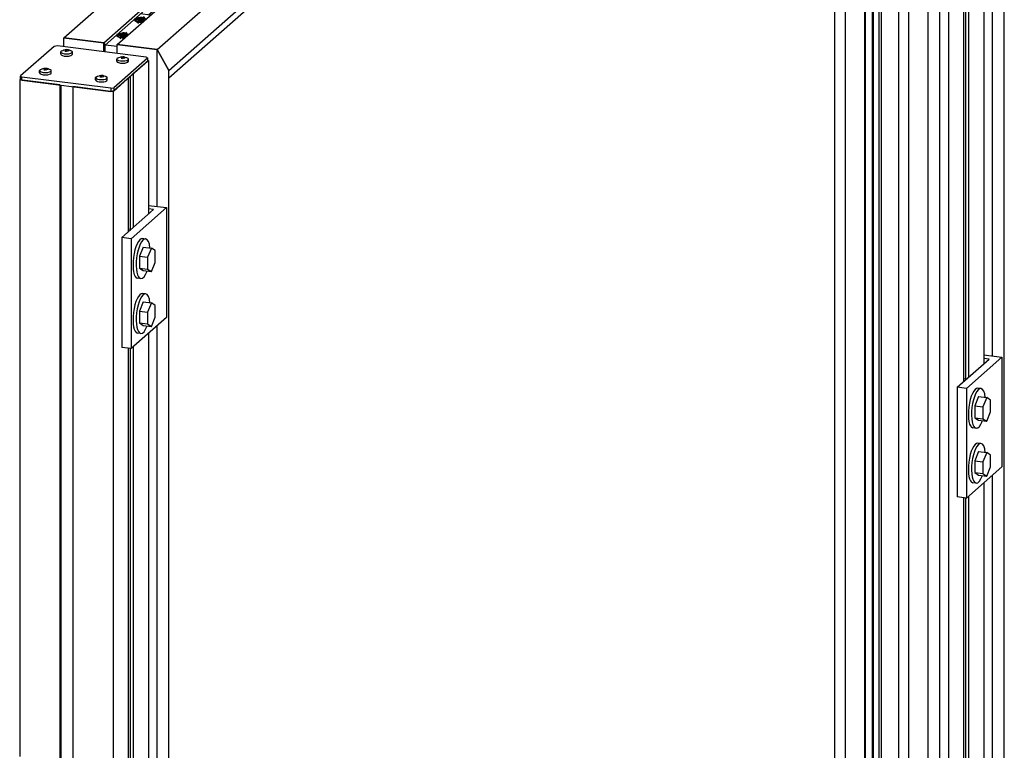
# Model space of a CAD drawing. Header units: millimetres. Extents: x 4464 to 5058, y 2900 to 3320.
# Tile 79 of 110: x 4760 to 4774, y 3235 to 3246. Entities that reach past the tile are written whole.
import ezdxf

# ---------------------------------------------------------------- set-up
doc = ezdxf.new("R2010")
doc.units = ezdxf.units.MM
doc.linetypes.add('STRICHPUNKT2', pattern=[18.5, 10, -4, 0.5, -4])
doc.layers.get('0').update_dxf_attribs({"linetype": 'CONTINUOUS'})
doc.layers.add('LE_ALL', color=7, linetype='CONTINUOUS', lineweight=50)
doc.layers.add('LE_RED', color=1, linetype='CONTINUOUS')

# ---------------------------------------------------------------- blocks, each defined once
blk = doc.blocks.new('Profiel 60x60_00033', base_point=(4761.522, 3245.798))
for p, q in [((4761.533, 3245.797), (4761.533, 3243.487)), ((4759.599, 3245.506), (4759.599, 3235.341)), ((4761.23, 3245.53), (4761.23, 3243.22)), ((4761.258, 3245.555), (4761.258, 3243.245)), ((4761.305, 3245.596), (4761.305, 3243.287)), ((4760.202, 3245.43), (4760.202, 3235.266)), ((4760.219, 3245.428), (4760.219, 3235.263)), ((4760.4, 3245.405), (4760.4, 3235.24)), ((4761.002, 3245.329), (4761.002, 3235.165)), ((4761.533, 3241.696), (4761.533, 3235.098)), ((4761.23, 3241.475), (4761.23, 3235.136)), ((4761.258, 3241.471), (4761.258, 3235.132)), ((4761.305, 3241.495), (4761.305, 3235.126))]:
    blk.add_line(p, q)
for points in [[(4761.522, 3245.798), (4761.533, 3245.797), (4761.305, 3245.596)], [(4760.202, 3245.43), (4759.599, 3245.506), (4759.61, 3245.515)], [(4761.23, 3245.53), (4761.002, 3245.329), (4760.4, 3245.405)]]:
    blk.add_lwpolyline(points)
blk = doc.blocks.new('Profiel 60x60_00032')
blk.add_blockref('Profiel 60x60_00033', (4761.522, 3245.798))
blk = doc.blocks.new('1110 Cover 60 x 60_00106', base_point=(4759.634, 3245.501))
for p, q in [((4760.116, 3246.009), (4759.613, 3245.565)), ((4760.165, 3246.016), (4760.116, 3246.009)), ((4761.498, 3245.848), (4760.165, 3246.016)), ((4761.522, 3245.837), (4761.498, 3245.848)), ((4761.52, 3245.832), (4761.522, 3245.837)), ((4761.522, 3245.837), (4761.522, 3245.789)), ((4761.52, 3245.785), (4761.016, 3245.341)), ((4761.522, 3245.789), (4761.52, 3245.785)), ((4759.613, 3245.565), (4759.61, 3245.56)), ((4759.61, 3245.56), (4759.634, 3245.548)), ((4759.634, 3245.501), (4759.61, 3245.513)), ((4760.967, 3245.381), (4759.634, 3245.548)), ((4759.634, 3245.501), (4759.634, 3245.548)), ((4759.634, 3245.501), (4760.967, 3245.333)), ((4760.967, 3245.381), (4761.016, 3245.388)), ((4760.967, 3245.381), (4760.967, 3245.333)), ((4761.016, 3245.341), (4760.967, 3245.333))]:
    blk.add_line(p, q)
for points in [[(4761.52, 3245.832), (4761.016, 3245.388), (4761.016, 3245.341)], [(4761.52, 3245.832), (4761.52, 3245.785)], [(4759.61, 3245.513), (4759.61, 3245.56)]]:
    blk.add_lwpolyline(points)
blk = doc.blocks.new('1110 Cover 60 x 60_00105')
blk.add_blockref('1110 Cover 60 x 60_00106', (4759.634, 3245.501))
blk = doc.blocks.new('ISO 14585-ST3.5x9.5-A2-C_00109', base_point=(4761.122, 3245.833))
for p, q in [((4761.059, 3245.786), (4761.059, 3245.82)), ((4761.134, 3245.854), (4761.114, 3245.849)), ((4761.122, 3245.833), (4761.146, 3245.83)), ((4761.134, 3245.835), (4761.134, 3245.854)), ((4761.147, 3245.829), (4761.147, 3245.855)), ((4761.17, 3245.837), (4761.17, 3245.852)), ((4761.234, 3245.786), (4761.234, 3245.82))]:
    blk.add_line(p, q)
blk.add_lwpolyline([(4761.07, 3245.835, -0.133936), (4761.146, 3245.855, -0.133936), (4761.222, 3245.835)], format="xyb")
blk.add_lwpolyline([(4761.158, 3245.831), (4761.183, 3245.84), (4761.17, 3245.852), (4761.147, 3245.855)])
for centre, start_param, end_param in [((4761.146, 3245.82), 2.626877, 3.141593), ((4761.146, 3245.82), 3.141593, 6.283185), ((4761.146, 3245.82), 6.283185, 6.797901), ((4761.146, 3245.786), 3.141593, 6.283185)]:
    blk.add_ellipse(centre, major_axis=(0.0875, 0), ratio=0.333333, start_param=start_param, end_param=end_param)
blk = doc.blocks.new('ISO 14585-ST3.5x9.5-A2-C_00108')
blk.add_blockref('ISO 14585-ST3.5x9.5-A2-C_00109', (4761.122, 3245.833))
blk = doc.blocks.new('ISO 14585-ST3.5x9.5-A2-C_00111', base_point=(4760.28, 3245.939))
for p, q in [((4760.292, 3245.96), (4760.272, 3245.955)), ((4760.292, 3245.941), (4760.292, 3245.96)), ((4760.305, 3245.935), (4760.305, 3245.961)), ((4760.329, 3245.943), (4760.329, 3245.958)), ((4760.217, 3245.892), (4760.217, 3245.926)), ((4760.28, 3245.939), (4760.304, 3245.936)), ((4760.392, 3245.892), (4760.392, 3245.926))]:
    blk.add_line(p, q)
blk.add_lwpolyline([(4760.228, 3245.941, -0.133936), (4760.304, 3245.962, -0.133936), (4760.38, 3245.941)], format="xyb")
blk.add_lwpolyline([(4760.317, 3245.937), (4760.341, 3245.946), (4760.329, 3245.958), (4760.305, 3245.961)])
for centre, start_param, end_param in [((4760.304, 3245.926), 2.626877, 3.141593), ((4760.304, 3245.926), 3.141593, 6.283185), ((4760.304, 3245.892), 3.141593, 6.283185), ((4760.304, 3245.926), 6.283185, 6.797901)]:
    blk.add_ellipse(centre, major_axis=(0.0875, 0), ratio=0.333333, start_param=start_param, end_param=end_param)
blk = doc.blocks.new('ISO 14585-ST3.5x9.5-A2-C_00110')
blk.add_blockref('ISO 14585-ST3.5x9.5-A2-C_00111', (4760.28, 3245.939))
blk = doc.blocks.new('ISO 14585-ST3.5x9.5-A2-C_00113', base_point=(4760.804, 3245.552))
for p, q in [((4760.74, 3245.505), (4760.74, 3245.54)), ((4760.816, 3245.574), (4760.796, 3245.568)), ((4760.804, 3245.552), (4760.827, 3245.549)), ((4760.816, 3245.554), (4760.816, 3245.574)), ((4760.828, 3245.549), (4760.828, 3245.574)), ((4760.852, 3245.557), (4760.852, 3245.571)), ((4760.915, 3245.505), (4760.915, 3245.54))]:
    blk.add_line(p, q)
blk.add_lwpolyline([(4760.752, 3245.554, -0.133936), (4760.828, 3245.575, -0.133936), (4760.904, 3245.554)], format="xyb")
blk.add_lwpolyline([(4760.84, 3245.55), (4760.865, 3245.559), (4760.852, 3245.571), (4760.828, 3245.574)])
for centre, start_param, end_param in [((4760.828, 3245.54), 2.626877, 3.141593), ((4760.828, 3245.54), 3.141593, 6.283185), ((4760.828, 3245.505), 3.141593, 6.283185), ((4760.828, 3245.54), 6.283185, 6.797901)]:
    blk.add_ellipse(centre, major_axis=(0.0875, 0), ratio=0.333333, start_param=start_param, end_param=end_param)
blk = doc.blocks.new('ISO 14585-ST3.5x9.5-A2-C_00112')
blk.add_blockref('ISO 14585-ST3.5x9.5-A2-C_00113', (4760.804, 3245.552))
blk = doc.blocks.new('ISO 14585-ST3.5x9.5-A2-C_00115', base_point=(4759.962, 3245.658))
for p, q in [((4759.974, 3245.68), (4759.954, 3245.674)), ((4759.962, 3245.658), (4759.986, 3245.655)), ((4759.974, 3245.661), (4759.974, 3245.68)), ((4759.986, 3245.655), (4759.986, 3245.68)), ((4760.01, 3245.663), (4760.01, 3245.677)), ((4759.899, 3245.611), (4759.899, 3245.646)), ((4760.074, 3245.611), (4760.074, 3245.646))]:
    blk.add_line(p, q)
blk.add_lwpolyline([(4759.91, 3245.66, -0.133936), (4759.986, 3245.681, -0.133936), (4760.062, 3245.66)], format="xyb")
blk.add_lwpolyline([(4759.998, 3245.656), (4760.023, 3245.666), (4760.01, 3245.677), (4759.986, 3245.68)])
for centre, start_param, end_param in [((4759.986, 3245.646), 2.626877, 3.141593), ((4759.986, 3245.646), 6.283185, 6.797901), ((4759.986, 3245.646), 3.141593, 6.283185), ((4759.986, 3245.611), 3.141593, 6.283185)]:
    blk.add_ellipse(centre, major_axis=(0.0875, 0), ratio=0.333333, start_param=start_param, end_param=end_param)
blk = doc.blocks.new('ISO 14585-ST3.5x9.5-A2-C_00114')
blk.add_blockref('ISO 14585-ST3.5x9.5-A2-C_00115', (4759.962, 3245.658))
blk = doc.blocks.new('Montage kapje_00107')
for name in ['ISO 14585-ST3.5x9.5-A2-C_00110', 'ISO 14585-ST3.5x9.5-A2-C_00108', 'ISO 14585-ST3.5x9.5-A2-C_00114', 'ISO 14585-ST3.5x9.5-A2-C_00112']:
    blk.add_blockref(name, (0, 0))
blk = doc.blocks.new('Afdekkapje + montage_00104')
for name in ['1110 Cover 60 x 60_00105', 'Montage kapje_00107']:
    blk.add_blockref(name, (0, 0))
blk = doc.blocks.new('Hoeklijn 60x60x6_00120', base_point=(4761.275, 3243.119))
for p, q in [((4761.533, 3243.621), (4761.806, 3243.587)), ((4761.806, 3243.587), (4761.806, 3241.937)), ((4761.275, 3243.119), (4761.275, 3241.469)), ((4761.806, 3241.937), (4761.275, 3241.469)), ((4761.275, 3241.469), (4761.135, 3241.487))]:
    blk.add_line(p, q)
for points in [[(4761.806, 3243.587), (4761.275, 3243.119), (4761.135, 3243.137), (4761.135, 3241.487)], [(4761.135, 3243.137), (4761.612, 3243.558), (4761.533, 3243.568)]]:
    blk.add_lwpolyline(points)
blk = doc.blocks.new('Hoeklijn 60x60x6_00119')
blk.add_blockref('Hoeklijn 60x60x6_00120', (4761.275, 3243.119))
blk = doc.blocks.new('Carrosseriering M8 (ISO 7093 _ DIN 9021)_00123', base_point=(4761.445, 3242.296))
for p, q in [((4761.492, 3242.29), (4761.445, 3242.296)), ((4761.417, 3241.695), (4761.37, 3241.701))]:
    blk.add_line(p, q)
for centre, start_param, end_param in [((4761.408, 3241.999), 3.141593, 6.283185), ((4761.455, 3241.993), 3.141593, 6.283185), ((4761.455, 3241.993), 2.195759, 3.141593), ((4761.455, 3241.993), 0, 0.945834)]:
    blk.add_ellipse(centre, major_axis=(-0.037, -0.298), ratio=0.333333, start_param=start_param, end_param=end_param)
blk = doc.blocks.new('Carrosseriering M8 (ISO 7093 _ DIN 9021)_00122')
blk.add_blockref('Carrosseriering M8 (ISO 7093 _ DIN 9021)_00123', (4761.445, 3242.296))
blk = doc.blocks.new('Zeskant tapbout-M8x18 (DIN 933)_00125', base_point=(4761.397, 3242.03))
for p, q in [((4761.455, 3242.17), (4761.579, 3242.154)), ((4761.579, 3242.154), (4761.521, 3242.015)), ((4761.397, 3242.03), (4761.521, 3242.015)), ((4761.397, 3241.853), (4761.455, 3241.816)), ((4761.455, 3241.816), (4761.579, 3241.8))]:
    blk.add_line(p, q)
for points in [[(4761.455, 3242.17), (4761.397, 3242.03), (4761.397, 3241.853), (4761.521, 3241.838)], [(4761.579, 3241.8), (4761.636, 3241.939), (4761.636, 3242.116), (4761.579, 3242.154)], [(4761.521, 3242.015), (4761.521, 3241.838), (4761.579, 3241.8)]]:
    blk.add_lwpolyline(points)
blk = doc.blocks.new('Zeskant tapbout-M8x18 (DIN 933)_00124')
blk.add_blockref('Zeskant tapbout-M8x18 (DIN 933)_00125', (4761.397, 3242.03))
blk = doc.blocks.new('Montage baluster_00121')
for name in ['Carrosseriering M8 (ISO 7093 _ DIN 9021)_00122', 'Zeskant tapbout-M8x18 (DIN 933)_00124']:
    blk.add_blockref(name, (0, 0))
blk = doc.blocks.new('1011 Moerblok M8_00128', base_point=(4761.23, 3243.266))
blk.add_line((4761.23, 3243.266), (4761.258, 3243.263))
blk = doc.blocks.new('1011 Moerblok M8_00127')
blk.add_blockref('1011 Moerblok M8_00128', (4761.23, 3243.266))
blk = doc.blocks.new('Carrosseriering M8 (ISO 7093 _ DIN 9021)_00130', base_point=(4761.445, 3243.121))
for p, q in [((4761.492, 3243.115), (4761.445, 3243.121)), ((4761.417, 3242.52), (4761.37, 3242.526))]:
    blk.add_line(p, q)
for centre, start_param, end_param in [((4761.408, 3242.823), 3.141593, 6.283185), ((4761.455, 3242.818), 3.141593, 6.283185), ((4761.455, 3242.818), 2.195759, 3.141593), ((4761.455, 3242.818), 0, 0.945834)]:
    blk.add_ellipse(centre, major_axis=(-0.037, -0.298), ratio=0.333333, start_param=start_param, end_param=end_param)
blk = doc.blocks.new('Carrosseriering M8 (ISO 7093 _ DIN 9021)_00129')
blk.add_blockref('Carrosseriering M8 (ISO 7093 _ DIN 9021)_00130', (4761.445, 3243.121))
blk = doc.blocks.new('Zeskant tapbout-M8x18 (DIN 933)_00132', base_point=(4761.397, 3242.855))
for p, q in [((4761.455, 3242.994), (4761.579, 3242.979)), ((4761.397, 3242.855), (4761.521, 3242.84)), ((4761.579, 3242.979), (4761.521, 3242.84)), ((4761.397, 3242.678), (4761.455, 3242.641)), ((4761.455, 3242.641), (4761.579, 3242.625))]:
    blk.add_line(p, q)
for points in [[(4761.455, 3242.994), (4761.397, 3242.855), (4761.397, 3242.678), (4761.521, 3242.663)], [(4761.521, 3242.84), (4761.521, 3242.663), (4761.579, 3242.625)], [(4761.579, 3242.625), (4761.636, 3242.764), (4761.636, 3242.941), (4761.579, 3242.979)]]:
    blk.add_lwpolyline(points)
blk = doc.blocks.new('Zeskant tapbout-M8x18 (DIN 933)_00131')
blk.add_blockref('Zeskant tapbout-M8x18 (DIN 933)_00132', (4761.397, 3242.855))
blk = doc.blocks.new('Montage baluster_00126')
for name in ['1011 Moerblok M8_00127', 'Carrosseriering M8 (ISO 7093 _ DIN 9021)_00129', 'Zeskant tapbout-M8x18 (DIN 933)_00131']:
    blk.add_blockref(name, (0, 0))
blk = doc.blocks.new('Bevestigingshoeklijn_00117')
for name in ['Hoeklijn 60x60x6_00119', 'Montage baluster_00126', 'Montage baluster_00121']:
    blk.add_blockref(name, (0, 0))
blk = doc.blocks.new('Losse delen_00116')
blk.add_blockref('Bevestigingshoeklijn_00117', (0, 0))
blk = doc.blocks.new('Eind koker_00031')
for name in ['Afdekkapje + montage_00104', 'Profiel 60x60_00032', 'Losse delen_00116']:
    blk.add_blockref(name, (0, 0))
blk = doc.blocks.new('1017-1 Connector 90 M8 VERT_00432', base_point=(4772.583, 3256.225))
for p, q in [((4772.754, 3256.347), (4772.602, 3256.366)), ((4772.224, 3255.88), (4772.072, 3255.899)), ((4771.996, 3255.832), (4771.996, 3255.72)), ((4772.037, 3255.715), (4771.996, 3255.72))]:
    blk.add_line(p, q)
at = {"layer": 'LE_RED'}
for centre, start_param, end_param in [((4772.525, 3256.198), 1.209429, 3.141593), ((4772.525, 3256.198), 3.141593, 4.948428), ((4772.525, 3256.198), 0.946407, 1.209429), ((4772.26, 3255.964), 1.209429, 3.141593), ((4772.26, 3255.964), 3.141593, 4.948428), ((4772.26, 3255.964), 0.946407, 1.209429)]:
    blk.add_ellipse(centre, major_axis=(0.1, 0), ratio=0.333333, start_param=start_param, end_param=end_param, dxfattribs=at)
blk = doc.blocks.new('_00434', base_point=(4772.26, 3256.011))
at = {"layer": 'LE_ALL', "color": 1, "linetype": 'STRICHPUNKT2'}
for p, q in [((4772.525, 3256.198), (4772.426, 3256.211)), ((4772.525, 3256.198), (4772.472, 3256.151)), ((4772.525, 3256.245), (4772.525, 3256.18)), ((4772.525, 3256.198), (4772.578, 3256.245)), ((4772.525, 3256.198), (4772.578, 3256.191)), ((4772.26, 3256.011), (4772.26, 3255.946)), ((4772.26, 3255.964), (4772.313, 3256.011)), ((4772.26, 3255.964), (4772.16, 3255.977)), ((4772.26, 3255.964), (4772.207, 3255.917)), ((4772.26, 3255.964), (4772.312, 3255.958))]:
    blk.add_line(p, q, dxfattribs=at)
blk = doc.blocks.new('_00433')
blk.add_blockref('_00434', (4772.26, 3256.011))
blk = doc.blocks.new('DIN 13-M8_00436', base_point=(4772.555, 3256.171))
for centre, start_param, end_param in [((4772.525, 3256.198), 0.486259, 3.141593), ((4772.525, 3256.198), 3.141593, 5.074192), ((4772.26, 3255.964), 0.486259, 3.141593), ((4772.26, 3255.964), 3.141593, 5.074192)]:
    blk.add_ellipse(centre, major_axis=(0.085, 0), ratio=0.333333, start_param=start_param, end_param=end_param)
at = {"layer": 'LE_RED'}
for centre, start_param, end_param in [((4772.525, 3256.198), 1.209429, 3.141593), ((4772.525, 3256.198), 3.141593, 4.948428), ((4772.525, 3256.198), 0.946407, 1.209429), ((4772.26, 3255.964), 1.209429, 3.141593), ((4772.26, 3255.964), 3.141593, 4.948428), ((4772.26, 3255.964), 0.946407, 1.209429)]:
    blk.add_ellipse(centre, major_axis=(0.1, 0), ratio=0.333333, start_param=start_param, end_param=end_param, dxfattribs=at)
blk = doc.blocks.new('DIN 13-M8_00435')
blk.add_blockref('DIN 13-M8_00436', (4772.555, 3256.171))
blk = doc.blocks.new('1017-1 Connector 90 M8 VERT_00431')
for name, p in [('1017-1 Connector 90 M8 VERT_00432', (4772.583, 3256.225)), ('_00433', (0, 0)), ('DIN 13-M8_00435', (0, 0))]:
    blk.add_blockref(name, p)
blk = doc.blocks.new('Stelschroef met punt (ISO 4027 - DIN 914)-M8x10_00438', base_point=(4772.471, 3256.205))
for p, q in [((4772.516, 3256.181), (4772.516, 3256.217)), ((4772.57, 3256.189), (4772.57, 3256.21))]:
    blk.add_line(p, q)
blk.add_lwpolyline([(4772.471, 3256.205), (4772.48, 3256.186), (4772.534, 3256.179), (4772.579, 3256.192), (4772.57, 3256.21), (4772.516, 3256.217)], close=True)
at = {"layer": 'LE_RED'}
for start_param, end_param in [(0.946407, 3.141593), (3.141593, 5.074192)]:
    blk.add_ellipse((4772.525, 3256.198), major_axis=(0.085, 0), ratio=0.333333, start_param=start_param, end_param=end_param, dxfattribs=at)
blk = doc.blocks.new('GEWINDE_00440', base_point=(4772.44, 3256.198))
at = {"layer": 'LE_RED'}
for start_param, end_param in [(2.780226, 3.141593), (3.141593, 5.074192), (0.946407, 2.780226)]:
    blk.add_ellipse((4772.525, 3256.198), major_axis=(0.085, 0), ratio=0.333333, start_param=start_param, end_param=end_param, dxfattribs=at)
blk = doc.blocks.new('GEWINDE_00439')
blk.add_blockref('GEWINDE_00440', (4772.44, 3256.198))
blk = doc.blocks.new('Stelschroef met punt (ISO 4027 - DIN 914)-M8x10_00437')
for name, p in [('Stelschroef met punt (ISO 4027 - DIN 914)-M8x10_00438', (4772.471, 3256.205)), ('GEWINDE_00439', (0, 0))]:
    blk.add_blockref(name, p)
blk = doc.blocks.new('Stelschroef met punt (ISO 4027 - DIN 914)-M8x10_00442', base_point=(4772.206, 3255.971))
for p, q in [((4772.251, 3255.947), (4772.251, 3255.983)), ((4772.305, 3255.955), (4772.305, 3255.976))]:
    blk.add_line(p, q)
blk.add_lwpolyline([(4772.206, 3255.971), (4772.215, 3255.952), (4772.269, 3255.945), (4772.313, 3255.958), (4772.305, 3255.976), (4772.251, 3255.983)], close=True)
at = {"layer": 'LE_RED'}
for start_param, end_param in [(0.946407, 3.141593), (3.141593, 5.074192)]:
    blk.add_ellipse((4772.26, 3255.964), major_axis=(0.085, 0), ratio=0.333333, start_param=start_param, end_param=end_param, dxfattribs=at)
blk = doc.blocks.new('GEWINDE_00444', base_point=(4772.175, 3255.964))
at = {"layer": 'LE_RED'}
for start_param, end_param in [(2.780226, 3.141593), (3.141593, 5.074192), (0.946407, 2.780226)]:
    blk.add_ellipse((4772.26, 3255.964), major_axis=(0.085, 0), ratio=0.333333, start_param=start_param, end_param=end_param, dxfattribs=at)
blk = doc.blocks.new('GEWINDE_00443')
blk.add_blockref('GEWINDE_00444', (4772.175, 3255.964))
blk = doc.blocks.new('Stelschroef met punt (ISO 4027 - DIN 914)-M8x10_00441')
for name, p in [('Stelschroef met punt (ISO 4027 - DIN 914)-M8x10_00442', (4772.206, 3255.971)), ('GEWINDE_00443', (0, 0))]:
    blk.add_blockref(name, p)
blk = doc.blocks.new('Hoeklijn + montage_00430')
for name in ['1017-1 Connector 90 M8 VERT_00431', 'Stelschroef met punt (ISO 4027 - DIN 914)-M8x10_00437', 'Stelschroef met punt (ISO 4027 - DIN 914)-M8x10_00441']:
    blk.add_blockref(name, (0, 0))
blk = doc.blocks.new('1017-1 Connector 90 M8 VERT_00453', base_point=(4761.482, 3246.434))
for p, q in [((4761.564, 3246.479), (4761.412, 3246.498)), ((4761.063, 3246.007), (4760.882, 3246.03))]:
    blk.add_line(p, q)
at = {"layer": 'LE_RED'}
for centre, start_param, end_param in [((4761.423, 3246.407), 0.946407, 3.141593), ((4761.423, 3246.407), 3.141593, 4.948428), ((4761.158, 3246.173), 0.946407, 3.141593), ((4761.158, 3246.173), 3.141593, 4.948428)]:
    blk.add_ellipse(centre, major_axis=(0.1, 0), ratio=0.333333, start_param=start_param, end_param=end_param, dxfattribs=at)
blk = doc.blocks.new('DIN 13-M8_00455', base_point=(4761.454, 3246.381))
for centre, start_param, end_param in [((4761.423, 3246.407), 0.486259, 3.141593), ((4761.423, 3246.407), 3.141593, 5.074192), ((4761.158, 3246.173), 0.486259, 3.141593), ((4761.158, 3246.173), 3.141593, 5.074192)]:
    blk.add_ellipse(centre, major_axis=(0.085, 0), ratio=0.333333, start_param=start_param, end_param=end_param)
at = {"layer": 'LE_RED'}
for centre, start_param, end_param in [((4761.423, 3246.407), 0.946407, 3.141593), ((4761.423, 3246.407), 3.141593, 4.948428), ((4761.158, 3246.173), 0.946407, 3.141593), ((4761.158, 3246.173), 3.141593, 4.948428)]:
    blk.add_ellipse(centre, major_axis=(0.1, 0), ratio=0.333333, start_param=start_param, end_param=end_param, dxfattribs=at)
blk = doc.blocks.new('DIN 13-M8_00454')
blk.add_blockref('DIN 13-M8_00455', (4761.454, 3246.381))
blk = doc.blocks.new('_00457', base_point=(4761.158, 3246.221))
at = {"layer": 'LE_ALL', "color": 1, "linetype": 'STRICHPUNKT2'}
for p, q in [((4761.423, 3246.407), (4761.324, 3246.42)), ((4761.423, 3246.407), (4761.37, 3246.361)), ((4761.423, 3246.454), (4761.423, 3246.389)), ((4761.423, 3246.407), (4761.476, 3246.454)), ((4761.423, 3246.407), (4761.476, 3246.401)), ((4761.158, 3246.173), (4761.059, 3246.186)), ((4761.158, 3246.173), (4761.105, 3246.127)), ((4761.158, 3246.221), (4761.158, 3246.156)), ((4761.158, 3246.173), (4761.211, 3246.22)), ((4761.158, 3246.173), (4761.211, 3246.167))]:
    blk.add_line(p, q, dxfattribs=at)
blk = doc.blocks.new('_00456')
blk.add_blockref('_00457', (4761.158, 3246.221))
blk = doc.blocks.new('1017-1 Connector 90 M8 VERT_00452')
for name, p in [('1017-1 Connector 90 M8 VERT_00453', (4761.482, 3246.434)), ('DIN 13-M8_00454', (0, 0)), ('_00456', (0, 0))]:
    blk.add_blockref(name, p)
blk = doc.blocks.new('Stelschroef met punt (ISO 4027 - DIN 914)-M8x10_00459', base_point=(4761.477, 3246.401))
blk.add_line((4761.414, 3246.391), (4761.414, 3246.426))
blk.add_lwpolyline([(4761.477, 3246.401), (4761.468, 3246.42), (4761.414, 3246.426), (4761.369, 3246.414), (4761.379, 3246.395), (4761.433, 3246.388), (4761.468, 3246.398), (4761.468, 3246.42)])
at = {"layer": 'LE_RED'}
for start_param, end_param in [(2.780226, 3.141593), (3.141593, 5.074192), (0.946407, 2.780226)]:
    blk.add_ellipse((4761.423, 3246.407), major_axis=(0.085, 0), ratio=0.333333, start_param=start_param, end_param=end_param, dxfattribs=at)
blk = doc.blocks.new('GEWINDE_00461', base_point=(4761.338, 3246.407))
at = {"layer": 'LE_RED'}
for start_param, end_param in [(2.780226, 3.141593), (3.141593, 5.074192), (0.946407, 2.780226)]:
    blk.add_ellipse((4761.423, 3246.407), major_axis=(0.085, 0), ratio=0.333333, start_param=start_param, end_param=end_param, dxfattribs=at)
blk = doc.blocks.new('GEWINDE_00460')
blk.add_blockref('GEWINDE_00461', (4761.338, 3246.407))
blk = doc.blocks.new('Stelschroef met punt (ISO 4027 - DIN 914)-M8x10_00458')
for name, p in [('Stelschroef met punt (ISO 4027 - DIN 914)-M8x10_00459', (4761.477, 3246.401)), ('GEWINDE_00460', (0, 0))]:
    blk.add_blockref(name, p)
blk = doc.blocks.new('Stelschroef met punt (ISO 4027 - DIN 914)-M8x10_00463', base_point=(4761.212, 3246.168))
blk.add_line((4761.149, 3246.157), (4761.149, 3246.192))
blk.add_lwpolyline([(4761.212, 3246.168), (4761.203, 3246.186), (4761.149, 3246.192), (4761.104, 3246.18), (4761.114, 3246.161), (4761.168, 3246.154), (4761.203, 3246.164), (4761.203, 3246.186)])
at = {"layer": 'LE_RED'}
for start_param, end_param in [(2.780226, 3.141593), (3.141593, 5.074192), (0.946407, 2.780226)]:
    blk.add_ellipse((4761.158, 3246.173), major_axis=(0.085, 0), ratio=0.333333, start_param=start_param, end_param=end_param, dxfattribs=at)
blk = doc.blocks.new('GEWINDE_00465', base_point=(4761.073, 3246.173))
at = {"layer": 'LE_RED'}
for start_param, end_param in [(2.780226, 3.141593), (3.141593, 5.074192), (0.946407, 2.780226)]:
    blk.add_ellipse((4761.158, 3246.173), major_axis=(0.085, 0), ratio=0.333333, start_param=start_param, end_param=end_param, dxfattribs=at)
blk = doc.blocks.new('GEWINDE_00464')
blk.add_blockref('GEWINDE_00465', (4761.073, 3246.173))
blk = doc.blocks.new('Stelschroef met punt (ISO 4027 - DIN 914)-M8x10_00462')
for name, p in [('Stelschroef met punt (ISO 4027 - DIN 914)-M8x10_00463', (4761.212, 3246.168)), ('GEWINDE_00464', (0, 0))]:
    blk.add_blockref(name, p)
blk = doc.blocks.new('Hoeklijn + montage_00451')
for name in ['1017-1 Connector 90 M8 VERT_00452', 'Stelschroef met punt (ISO 4027 - DIN 914)-M8x10_00458', 'Stelschroef met punt (ISO 4027 - DIN 914)-M8x10_00462']:
    blk.add_blockref(name, (0, 0))
blk = doc.blocks.new('Montage_00429')
for name in ['Hoeklijn + montage_00430', 'Hoeklijn + montage_00451']:
    blk.add_blockref(name, (0, 0))
blk = doc.blocks.new('Gelaagd glas 4.4.1_ matte folie_00468', base_point=(4772.428, 3223.916))
blk.add_line((4772.428, 3233.725), (4772.428, 3254.875))
blk = doc.blocks.new('Gelaagd glas 4.4.1_ matte folie_00467')
blk.add_blockref('Gelaagd glas 4.4.1_ matte folie_00468', (4772.428, 3223.916))
blk = doc.blocks.new('Glas_00466')
blk.add_blockref('Gelaagd glas 4.4.1_ matte folie_00467', (0, 0))
blk = doc.blocks.new('PV-SCHERM PROFIEL 60X37_00473', base_point=(4761.063, 3246.037))
for p, q in [((4760.262, 3246.137), (4772.018, 3256.505)), ((4772.62, 3256.429), (4772.018, 3256.505)), ((4761.665, 3245.961), (4773.421, 3256.328)), ((4771.46, 3255.406), (4772.62, 3256.429)), ((4771.659, 3255.381), (4772.819, 3256.404)), ((4773.421, 3256.328), (4772.819, 3256.404)), ((4761.535, 3246.482), (4772.008, 3255.718)), ((4771.101, 3255.177), (4771.313, 3255.364)), ((4771.313, 3255.317), (4771.313, 3255.364)), ((4771.46, 3255.359), (4771.46, 3255.406)), ((4771.687, 3255.317), (4771.475, 3255.13)), ((4772.802, 3255.205), (4772.841, 3255.346)), ((4761.842, 3245.539), (4772.802, 3255.205)), ((4771.101, 3255.13), (4771.101, 3255.177)), ((4760.882, 3246.03), (4771.128, 3255.066)), ((4761.063, 3246.037), (4771.327, 3255.088)), ((4760.262, 3246.137), (4760.864, 3246.062)), ((4760.864, 3246.062), (4760.882, 3246.03)), ((4761.063, 3246.037), (4761.665, 3245.961))]:
    blk.add_line(p, q)
for points in [[(4761.665, 3245.961), (4761.842, 3245.645), (4773.244, 3255.701), (4773.421, 3256.328)], [(4771.46, 3255.359), (4772.602, 3256.366), (4772.62, 3256.429)], [(4771.659, 3255.381), (4771.659, 3255.334)], [(4760.864, 3246.062), (4771.128, 3255.113), (4771.128, 3255.066)]]:
    blk.add_lwpolyline(points)
for centre, start_param, end_param in [((4771.5, 3255.341), 1.769505, 2.780226), ((4771.5, 3255.294), 1.769505, 2.780226), ((4771.5, 3255.341), 0, 0.649354), ((4771.5, 3255.294), 0.361367, 0.649354), ((4771.5, 3255.341), 5.921818, 6.283185), ((4771.288, 3255.154), 2.780226, 3.141593), ((4771.288, 3255.154), 3.141593, 3.790947), ((4771.288, 3255.154), 4.911097, 5.921818)]:
    blk.add_ellipse(centre, major_axis=(0.2, 0), ratio=0.333333, start_param=start_param, end_param=end_param)
blk = doc.blocks.new('PV-SCHERM PROFIEL 60X37_00472')
blk.add_blockref('PV-SCHERM PROFIEL 60X37_00473', (4761.063, 3246.037))
blk = doc.blocks.new('PV-SCHERM PROFIEL 60X37_00475', base_point=(4761.063, 3245.903))
for p, q in [((4760.262, 3246.004), (4760.262, 3246.137)), ((4760.882, 3246.03), (4760.864, 3246.062)), ((4760.882, 3245.926), (4760.882, 3246.03)), ((4761.063, 3245.903), (4761.063, 3246.037)), ((4761.665, 3245.961), (4761.063, 3246.037)), ((4761.665, 3243.604), (4761.665, 3245.961)), ((4761.842, 3245.645), (4761.665, 3245.961)), ((4761.842, 3235.059), (4761.842, 3245.645)), ((4761.665, 3235.081), (4761.665, 3241.813))]:
    blk.add_line(p, q)
blk.add_lwpolyline([(4760.864, 3245.928), (4760.864, 3246.062), (4760.262, 3246.137)])
blk = doc.blocks.new('PV-SCHERM PROFIEL 60X37_00474')
blk.add_blockref('PV-SCHERM PROFIEL 60X37_00475', (4761.063, 3245.903))
blk = doc.blocks.new('PV-SCHERM PROFIEL 60X37_00477', base_point=(4772.51, 3223.987))
for p, q in [((4773.421, 3256.328), (4773.421, 3233.6)), ((4773.244, 3255.701), (4773.244, 3233.622)), ((4772.952, 3255.443), (4772.952, 3233.659)), ((4772.802, 3255.205), (4772.802, 3233.678)), ((4772.545, 3254.978), (4772.545, 3233.71)), ((4772.51, 3254.947), (4772.51, 3233.715)), ((4771.841, 3254.357), (4771.841, 3233.799))]:
    blk.add_line(p, q)
blk = doc.blocks.new('PV-SCHERM PROFIEL 60X37_00476')
blk.add_blockref('PV-SCHERM PROFIEL 60X37_00477', (4772.51, 3223.987))
blk = doc.blocks.new('GLASLAT T.B.V. PV-SCHERM_00484', base_point=(4772.299, 3223.801))
for p, q in [((4772.414, 3233.727), (4772.414, 3254.863)), ((4772.299, 3233.741), (4772.299, 3254.761)), ((4772.31, 3233.74), (4772.31, 3254.77)), ((4772.007, 3233.778), (4772.007, 3254.503))]:
    blk.add_line(p, q)
blk = doc.blocks.new('GLASLAT T.B.V. PV-SCHERM_00483')
blk.add_blockref('GLASLAT T.B.V. PV-SCHERM_00484', (4772.299, 3223.801))
blk = doc.blocks.new('Glaslatten_00478')
blk.add_blockref('GLASLAT T.B.V. PV-SCHERM_00483', (0, 0))
blk = doc.blocks.new('Profielen_00469')
for name in ['PV-SCHERM PROFIEL 60X37_00472', 'PV-SCHERM PROFIEL 60X37_00476', 'Glaslatten_00478', 'PV-SCHERM PROFIEL 60X37_00474']:
    blk.add_blockref(name, (0, 0))
blk = doc.blocks.new('Privacyscherm 60-37_00427')
for name in ['Profielen_00469', 'Montage_00429', 'Glas_00466']:
    blk.add_blockref(name, (0, 0))
blk = doc.blocks.new('PV-SCHERM PROFIEL 60X37_00535', base_point=(4773.614, 3256.972))
for p, q in [((4774.393, 3233.478), (4774.393, 3256.714)), ((4774.217, 3241.356), (4774.217, 3252.882)), ((4774.217, 3233.5), (4774.217, 3239.565))]:
    blk.add_line(p, q)
blk = doc.blocks.new('PV-SCHERM PROFIEL 60X37_00534')
blk.add_blockref('PV-SCHERM PROFIEL 60X37_00535', (4773.614, 3256.972))
blk = doc.blocks.new('Profielen_00529')
blk.add_blockref('PV-SCHERM PROFIEL 60X37_00534', (0, 0))
blk = doc.blocks.new('Privacyscherm 60-37_00487')
blk.add_blockref('Profielen_00529', (0, 0))
blk = doc.blocks.new('Profiel 60x60_01982', base_point=(4774.073, 3256.867))
for p, q in [((4773.554, 3256.398), (4773.554, 3233.583)), ((4774.084, 3252.765), (4774.084, 3241.239)), ((4773.781, 3252.544), (4773.781, 3240.972)), ((4773.81, 3252.54), (4773.81, 3240.997)), ((4773.856, 3252.564), (4773.856, 3241.039)), ((4774.084, 3239.448), (4774.084, 3233.517)), ((4773.781, 3239.227), (4773.781, 3233.555)), ((4773.81, 3239.223), (4773.81, 3233.551)), ((4773.856, 3239.247), (4773.856, 3233.545))]:
    blk.add_line(p, q)
blk = doc.blocks.new('Profiel 60x60_01981')
blk.add_blockref('Profiel 60x60_01982', (4774.073, 3256.867))
blk = doc.blocks.new('Hoeklijn 60x60x6_02083', base_point=(4773.827, 3240.871))
for p, q in [((4774.084, 3241.373), (4774.357, 3241.339)), ((4774.357, 3241.339), (4774.357, 3239.689)), ((4773.827, 3240.871), (4773.827, 3239.221)), ((4774.357, 3239.689), (4773.827, 3239.221)), ((4773.827, 3239.221), (4773.686, 3239.239))]:
    blk.add_line(p, q)
for points in [[(4774.357, 3241.339), (4773.827, 3240.871), (4773.686, 3240.889), (4773.686, 3239.239)], [(4773.686, 3240.889), (4774.164, 3241.31), (4774.084, 3241.32)]]:
    blk.add_lwpolyline(points)
blk = doc.blocks.new('Hoeklijn 60x60x6_02082')
blk.add_blockref('Hoeklijn 60x60x6_02083', (4773.827, 3240.871))
blk = doc.blocks.new('Carrosseriering M8 (ISO 7093 _ DIN 9021)_02086', base_point=(4773.997, 3240.048))
for p, q in [((4774.043, 3240.042), (4773.997, 3240.048)), ((4773.968, 3239.447), (4773.922, 3239.453))]:
    blk.add_line(p, q)
for centre, start_param, end_param in [((4773.959, 3239.75), 3.141593, 6.283185), ((4774.006, 3239.745), 3.141593, 6.283185), ((4774.006, 3239.745), 2.195759, 3.141593), ((4774.006, 3239.745), 0, 0.945834)]:
    blk.add_ellipse(centre, major_axis=(-0.037, -0.298), ratio=0.333333, start_param=start_param, end_param=end_param)
blk = doc.blocks.new('Carrosseriering M8 (ISO 7093 _ DIN 9021)_02085')
blk.add_blockref('Carrosseriering M8 (ISO 7093 _ DIN 9021)_02086', (4773.997, 3240.048))
blk = doc.blocks.new('Zeskant tapbout-M8x18 (DIN 933)_02088', base_point=(4773.948, 3239.782))
for p, q in [((4774.006, 3239.921), (4774.13, 3239.906)), ((4774.13, 3239.906), (4774.072, 3239.767)), ((4773.948, 3239.782), (4774.072, 3239.767)), ((4773.948, 3239.605), (4774.006, 3239.568)), ((4774.006, 3239.568), (4774.13, 3239.552))]:
    blk.add_line(p, q)
for points in [[(4774.006, 3239.921), (4773.948, 3239.782), (4773.948, 3239.605), (4774.072, 3239.59)], [(4774.13, 3239.552), (4774.187, 3239.691), (4774.187, 3239.868), (4774.13, 3239.906)], [(4774.072, 3239.767), (4774.072, 3239.59), (4774.13, 3239.552)]]:
    blk.add_lwpolyline(points)
blk = doc.blocks.new('Zeskant tapbout-M8x18 (DIN 933)_02087')
blk.add_blockref('Zeskant tapbout-M8x18 (DIN 933)_02088', (4773.948, 3239.782))
blk = doc.blocks.new('Montage baluster_02084')
for name in ['Carrosseriering M8 (ISO 7093 _ DIN 9021)_02085', 'Zeskant tapbout-M8x18 (DIN 933)_02087']:
    blk.add_blockref(name, (0, 0))
blk = doc.blocks.new('1011 Moerblok M8_02091', base_point=(4773.781, 3241.018))
blk.add_line((4773.781, 3241.018), (4773.81, 3241.015))
blk = doc.blocks.new('1011 Moerblok M8_02090')
blk.add_blockref('1011 Moerblok M8_02091', (4773.781, 3241.018))
blk = doc.blocks.new('Carrosseriering M8 (ISO 7093 _ DIN 9021)_02093', base_point=(4773.997, 3240.873))
for p, q in [((4774.043, 3240.867), (4773.997, 3240.873)), ((4773.968, 3240.272), (4773.922, 3240.278))]:
    blk.add_line(p, q)
for centre, start_param, end_param in [((4773.959, 3240.575), 3.141593, 6.283185), ((4774.006, 3240.569), 3.141593, 6.283185), ((4774.006, 3240.569), 2.195759, 3.141593), ((4774.006, 3240.569), 0, 0.945834)]:
    blk.add_ellipse(centre, major_axis=(-0.037, -0.298), ratio=0.333333, start_param=start_param, end_param=end_param)
blk = doc.blocks.new('Carrosseriering M8 (ISO 7093 _ DIN 9021)_02092')
blk.add_blockref('Carrosseriering M8 (ISO 7093 _ DIN 9021)_02093', (4773.997, 3240.873))
blk = doc.blocks.new('Zeskant tapbout-M8x18 (DIN 933)_02095', base_point=(4773.948, 3240.607))
for p, q in [((4774.006, 3240.746), (4774.13, 3240.731)), ((4774.13, 3240.731), (4774.072, 3240.592)), ((4773.948, 3240.607), (4774.072, 3240.592)), ((4773.948, 3240.43), (4774.006, 3240.393)), ((4774.006, 3240.393), (4774.13, 3240.377))]:
    blk.add_line(p, q)
for points in [[(4774.006, 3240.746), (4773.948, 3240.607), (4773.948, 3240.43), (4774.072, 3240.415)], [(4774.13, 3240.377), (4774.187, 3240.516), (4774.187, 3240.693), (4774.13, 3240.731)], [(4774.072, 3240.592), (4774.072, 3240.415), (4774.13, 3240.377)]]:
    blk.add_lwpolyline(points)
blk = doc.blocks.new('Zeskant tapbout-M8x18 (DIN 933)_02094')
blk.add_blockref('Zeskant tapbout-M8x18 (DIN 933)_02095', (4773.948, 3240.607))
blk = doc.blocks.new('Montage baluster_02089')
for name in ['1011 Moerblok M8_02090', 'Carrosseriering M8 (ISO 7093 _ DIN 9021)_02092', 'Zeskant tapbout-M8x18 (DIN 933)_02094']:
    blk.add_blockref(name, (0, 0))
blk = doc.blocks.new('Bevestigingshoeklijn_02080')
for name in ['Hoeklijn 60x60x6_02082', 'Montage baluster_02089', 'Montage baluster_02084']:
    blk.add_blockref(name, (0, 0))
blk = doc.blocks.new('Losse delen_02063')
blk.add_blockref('Bevestigingshoeklijn_02080', (0, 0))
blk = doc.blocks.new('Tussenkoker_01980')
for name in ['Profiel 60x60_01981', 'Losse delen_02063']:
    blk.add_blockref(name, (0, 0))
blk = doc.blocks.new('_A3D0205_00030')
for name in ['Privacyscherm 60-37_00487', 'Tussenkoker_01980', 'Privacyscherm 60-37_00427', 'Eind koker_00031']:
    blk.add_blockref(name, (0, 0))
blk = doc.blocks.new('_ANS0205_00029')
blk.add_blockref('_A3D0205_00030', (0, 0))

msp = doc.modelspace()

# ---------------------------------------------------------------- block references
msp.add_blockref('_ANS0205_00029', (0, 0))

doc.saveas('drawing.dxf')
